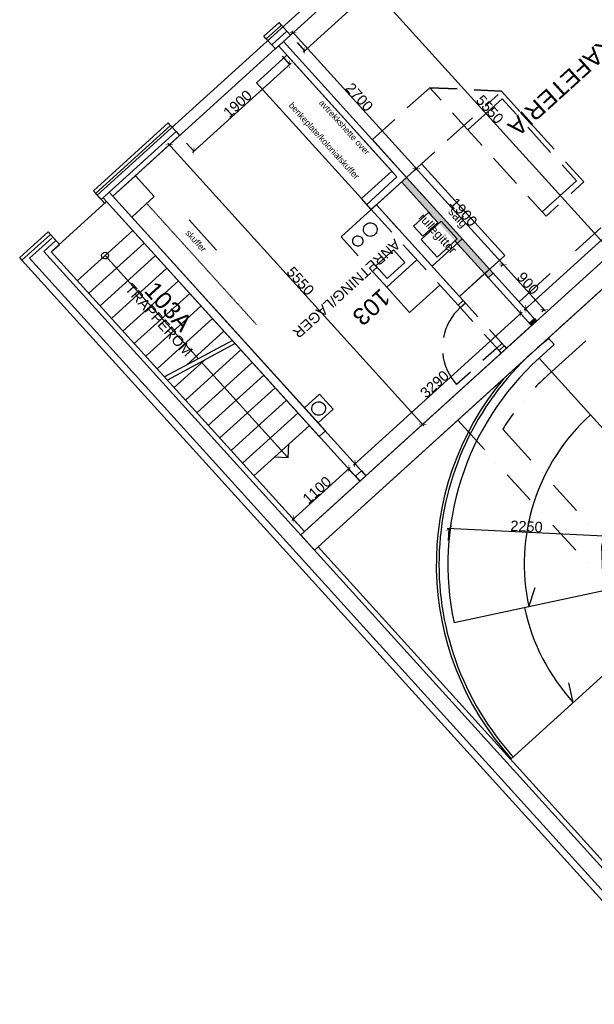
# Model space of a CAD drawing. Header units: millimetres. Extents: x 15275 to 121491, y 18097 to 137945.
# Tile 2 of 57: x 15275 to 23731, y 35691 to 50172. Entities that reach past the tile are written whole.
import ezdxf

# ---------------------------------------------------------------- set-up
doc = ezdxf.new("R2010")
doc.units = ezdxf.units.MM
doc.header["$LTSCALE"] = 0.5
doc.header["$MEASUREMENT"] = 0
doc.linetypes.add('PLINE', pattern=[0])
doc.styles.add('GENERATED_STYLE_1', font='arial.ttf')

msp = doc.modelspace()

# ---------------------------------------------------------------- hatches: boundary and pattern name
at = {"linetype": 'Continuous'}
for points in [[(19353, 49988), (19246, 49992), (19246, 49983), (19352, 49979)], [(19468, 49773), (19463, 49665), (19470, 49666), (19475, 49771)], [(19247, 49464), (19254, 49570), (19245, 49571), (19240, 49463)], [(17530, 48336), (17425, 48342), (17425, 48333), (17531, 48329)], [(17837, 48294), (17833, 48188), (17840, 48189), (17846, 48294)], [(21166, 47987), (21059, 47992), (21058, 47983), (21166, 47978)], [(21058, 47983), (21166, 47978), (21166, 47987), (21059, 47992)], [(20968, 47852), (20894, 47786), (22170, 46377), (22244, 46444)], [(17154, 47459, 0.413823), (17154, 47462, 0.414213), (17151, 47462, 0.413823), (17151, 47459)], [(17163, 47449, 0.413823), (17163, 47452, 0.414213), (17160, 47453, 0.413823), (17160, 47450)], [(17171, 47440, 0.413823), (17171, 47443, 0.414213), (17168, 47443, 0.413823), (17168, 47440)], [(17180, 47431, 0.413823), (17180, 47434, 0.414213), (17177, 47434, 0.413823), (17177, 47431)], [(17188, 47421, 0.413823), (17188, 47424, 0.414213), (17185, 47424, 0.413823), (17185, 47421)], [(17197, 47412, 0.413823), (17197, 47415, 0.414213), (17194, 47415, 0.413823), (17194, 47412)], [(17205, 47402, 0.413823), (17205, 47405, 0.414213), (17202, 47406, 0.413823), (17202, 47403)], [(17214, 47393, 0.413823), (17214, 47396, 0.414213), (17211, 47396, 0.413823), (17211, 47393)], [(17222, 47384, 0.413823), (17222, 47387, 0.414213), (17219, 47387, 0.413823), (17219, 47384)], [(17231, 47374, 0.413823), (17231, 47377, 0.414213), (17228, 47377, 0.413823), (17228, 47374)], [(17239, 47365, 0.413823), (17240, 47368, 0.414213), (17237, 47368, 0.413823), (17236, 47365)], [(17248, 47355, 0.413823), (17248, 47358, 0.414213), (17245, 47358, 0.413823), (17245, 47355)], [(17256, 47346, 0.413823), (17257, 47349, 0.414213), (17254, 47349, 0.413823), (17253, 47346)], [(17265, 47337, 0.413823), (17265, 47340, 0.414213), (17262, 47340, 0.413823), (17262, 47337)], [(17273, 47327, 0.413823), (17274, 47330, 0.414213), (17271, 47330, 0.413823), (17270, 47327)], [(17282, 47318, 0.413823), (17282, 47321, 0.414213), (17279, 47321, 0.413823), (17279, 47318)], [(17291, 47308, 0.413823), (17291, 47311, 0.414213), (17288, 47311, 0.413823), (17288, 47308)], [(17299, 47299, 0.413823), (17299, 47302, 0.414213), (17296, 47302, 0.413823), (17296, 47299)], [(17308, 47289, 0.413823), (17308, 47292, 0.414213), (17305, 47293, 0.413823), (17305, 47290)], [(17316, 47280, 0.413823), (17316, 47283, 0.414213), (17313, 47283, 0.413823), (17313, 47280)], [(17325, 47271, 0.413823), (17325, 47274, 0.414213), (17322, 47274, 0.413823), (17322, 47271)], [(17333, 47261, 0.413823), (17333, 47264, 0.414213), (17330, 47264, 0.413823), (17330, 47261)], [(17342, 47252, 0.413823), (17342, 47255, 0.414213), (17339, 47255, 0.413823), (17339, 47252)], [(17350, 47242, 0.413823), (17350, 47245, 0.414213), (17347, 47246, 0.413823), (17347, 47243)], [(17359, 47233, 0.413823), (17359, 47236, 0.414213), (17356, 47236, 0.413823), (17356, 47233)], [(17367, 47224, 0.413823), (17367, 47227, 0.414213), (17364, 47227, 0.413823), (17364, 47224)], [(17376, 47214, 0.413823), (17376, 47217, 0.414213), (17373, 47217, 0.413823), (17373, 47214)], [(17384, 47205, 0.413823), (17384, 47208, 0.414213), (17381, 47208, 0.413823), (17381, 47205)], [(17393, 47195, 0.413823), (17393, 47198, 0.414213), (17390, 47198, 0.413823), (17390, 47195)], [(17401, 47186, 0.413823), (17402, 47189, 0.414213), (17399, 47189, 0.413823), (17398, 47186)], [(17410, 47177, 0.413823), (17410, 47180, 0.414213), (17407, 47180, 0.413823), (17407, 47177)], [(17418, 47167, 0.413823), (17419, 47170, 0.414213), (17416, 47170, 0.413823), (17415, 47167)], [(17427, 47158, 0.413823), (17427, 47161, 0.414213), (17424, 47161, 0.413823), (17424, 47158)], [(17435, 47148, 0.413823), (17436, 47151, 0.414213), (17433, 47151, 0.413823), (17433, 47148)], [(17444, 47139, 0.413823), (17444, 47142, 0.414213), (17441, 47142, 0.413823), (17441, 47139)], [(17453, 47129, 0.413823), (17453, 47132, 0.414213), (17450, 47133, 0.413823), (17450, 47130)], [(17461, 47120, 0.413823), (17461, 47123, 0.414213), (17458, 47123, 0.413823), (17458, 47120)], [(17470, 47111, 0.413823), (17470, 47114, 0.414213), (17467, 47114, 0.413823), (17467, 47111)], [(17478, 47101, 0.413823), (17478, 47104, 0.414213), (17475, 47104, 0.413823), (17475, 47101)], [(17487, 47092, 0.413823), (17487, 47095, 0.414213), (17484, 47095, 0.413823), (17484, 47092)], [(17495, 47082, 0.413823), (17495, 47085, 0.414213), (17492, 47086, 0.413823), (17492, 47083)], [(17504, 47073, 0.413823), (17504, 47076, 0.414213), (17501, 47076, 0.413823), (17501, 47073)], [(17512, 47064, 0.413823), (17512, 47067, 0.414213), (17509, 47067, 0.413823), (17509, 47064)], [(21507, 47110, 0.413823), (21507, 47113), (21504, 47113, 0.413823), (21504, 47110, 0.414213)], [(21580, 47176, 0.414213), (21580, 47179, 0.413823), (21577, 47180, 0.413823), (21577, 47177, 0.414213)], [(17521, 47054, 0.413823), (17521, 47057, 0.414213), (17518, 47057, 0.413823), (17518, 47054)], [(17529, 47045, 0.413823), (17529, 47048, 0.414213), (17526, 47048, 0.413823), (17526, 47045)], [(17538, 47035, 0.413823), (17538, 47038, 0.414213), (17535, 47039, 0.413823), (17535, 47036)], [(17546, 47026, 0.413823), (17546, 47029, 0.414213), (17544, 47029, 0.413823), (17543, 47026)], [(17555, 47017, 0.413823), (17555, 47020, 0.414213), (17552, 47020, 0.413823), (17552, 47017)], [(17563, 47007, 0.413823), (17564, 47010, 0.414213), (17561, 47010, 0.413823), (17560, 47007)], [(17572, 46998, 0.413823), (17572, 47001, 0.414213), (17569, 47001, 0.413823), (17569, 46998)], [(17580, 46988, 0.413823), (17581, 46991, 0.414213), (17578, 46991, 0.413823), (17577, 46988)], [(17589, 46979, 0.413823), (17589, 46982, 0.414213), (17586, 46982, 0.413823), (17586, 46979)], [(17598, 46969, 0.413823), (17598, 46972, 0.414213), (17595, 46973, 0.413823), (17595, 46970)], [(17606, 46960, 0.413823), (17606, 46963, 0.414213), (17603, 46963, 0.413823), (17603, 46960)], [(17615, 46951, 0.413823), (17615, 46954, 0.414213), (17612, 46954, 0.413823), (17612, 46951)], [(17623, 46941, 0.413823), (17623, 46944, 0.414213), (17620, 46944, 0.413823), (17620, 46941)], [(17632, 46932, 0.413823), (17632, 46935, 0.414213), (17629, 46935, 0.413823), (17629, 46932)], [(17640, 46922, 0.413823), (17640, 46925, 0.414213), (17637, 46926, 0.413823), (17637, 46923)], [(17649, 46913, 0.413823), (17649, 46916, 0.414213), (17646, 46916, 0.413823), (17646, 46913)], [(17657, 46904, 0.413823), (17657, 46907, 0.414213), (17654, 46907, 0.413823), (17654, 46904)], [(17666, 46894, 0.413823), (17666, 46897, 0.414213), (17663, 46897, 0.413823), (17663, 46894)], [(17674, 46885, 0.413823), (17674, 46888, 0.414213), (17671, 46888, 0.413823), (17671, 46885)], [(17683, 46875, 0.413823), (17683, 46878, 0.414213), (17680, 46879, 0.413823), (17680, 46876)], [(17691, 46866, 0.413823), (17691, 46869, 0.414213), (17688, 46869, 0.413823), (17688, 46866)], [(17700, 46857, 0.413823), (17700, 46860, 0.414213), (17697, 46860, 0.413823), (17697, 46857)], [(17708, 46847, 0.413823), (17709, 46850, 0.414213), (17706, 46850, 0.413823), (17705, 46847)], [(17717, 46838, 0.413823), (17717, 46841, 0.414213), (17714, 46841, 0.413823), (17714, 46838)], [(17725, 46828, 0.413823), (17726, 46831, 0.414213), (17723, 46831, 0.413823), (17722, 46828)], [(17734, 46819, 0.413823), (17734, 46822, 0.414213), (17731, 46822, 0.413823), (17731, 46819)], [(17742, 46809, 0.413823), (17743, 46812, 0.414213), (17740, 46813, 0.413823), (17739, 46810)], [(17751, 46800, 0.413823), (17751, 46803, 0.414213), (17748, 46803, 0.413823), (17748, 46800)], [(17760, 46791, 0.413823), (17760, 46794, 0.414213), (17757, 46794, 0.413823), (17757, 46791)], [(17768, 46781, 0.413823), (17768, 46784, 0.414213), (17765, 46784, 0.413823), (17765, 46781)], [(17777, 46772, 0.413823), (17777, 46775, 0.414213), (17774, 46775, 0.413823), (17774, 46772)], [(17785, 46762, 0.413823), (17785, 46765, 0.414213), (17782, 46766, 0.413823), (17782, 46763)], [(17794, 46753, 0.413823), (17794, 46756, 0.414213), (17791, 46756, 0.413823), (17791, 46753)], [(17802, 46744, 0.413823), (17802, 46747, 0.414213), (17799, 46747, 0.413823), (17799, 46744)], [(17811, 46734, 0.413823), (17811, 46737, 0.414213), (17808, 46737, 0.413823), (17808, 46734)], [(17819, 46725, 0.413823), (17819, 46728, 0.414213), (17816, 46728, 0.413823), (17816, 46725)], [(17828, 46715, 0.413823), (17828, 46718, 0.414213), (17825, 46719, 0.413823), (17825, 46716)], [(17836, 46706, 0.413823), (17836, 46709, 0.414213), (17833, 46709, 0.413823), (17833, 46706)], [(17845, 46697, 0.413823), (17845, 46700, 0.414213), (17842, 46700, 0.413823), (17842, 46697)], [(17853, 46687, 0.413823), (17853, 46690, 0.414213), (17851, 46690, 0.413823), (17850, 46687)], [(17862, 46678, 0.413823), (17862, 46681, 0.414213), (17859, 46681, 0.413823), (17859, 46678)], [(17870, 46668, 0.413823), (17871, 46671, 0.414213), (17868, 46671, 0.413823), (17867, 46668)], [(17879, 46659, 0.413823), (17879, 46662, 0.414213), (17876, 46662, 0.413823), (17876, 46659)], [(17887, 46650, 0.413823), (17888, 46652, 0.414213), (17885, 46653, 0.413823), (17884, 46650)], [(17896, 46640, 0.413823), (17896, 46643, 0.414213), (17893, 46643, 0.413823), (17893, 46640)], [(17905, 46631, 0.413823), (17905, 46634, 0.414213), (17902, 46634, 0.413823), (17902, 46631)], [(17913, 46621, 0.413823), (17913, 46624, 0.414213), (17910, 46624, 0.413823), (17910, 46621)], [(17922, 46612, 0.413823), (17922, 46615, 0.414213), (17919, 46615, 0.413823), (17919, 46612)], [(17930, 46602, 0.413823), (17930, 46605, 0.414213), (17927, 46606, 0.413823), (17927, 46603)], [(17939, 46593, 0.413823), (17939, 46596, 0.414213), (17936, 46596, 0.413823), (17936, 46593)], [(17947, 46584, 0.413823), (17947, 46587, 0.414213), (17944, 46587, 0.413823), (17944, 46584)], [(17956, 46574, 0.413823), (17956, 46577, 0.414213), (17953, 46577, 0.413823), (17953, 46574)], [(17964, 46565, 0.413823), (17964, 46568, 0.414213), (17961, 46568, 0.413823), (17961, 46565)], [(17973, 46555, 0.413823), (17973, 46558, 0.414213), (17970, 46559, 0.413823), (17970, 46556)], [(17981, 46546, 0.413823), (17981, 46549, 0.414213), (17978, 46549, 0.413823), (17978, 46546)], [(17990, 46537, 0.413823), (17990, 46540, 0.414213), (17987, 46540, 0.413823), (17987, 46537)], [(17998, 46527, 0.413823), (17998, 46530, 0.414213), (17995, 46530, 0.413823), (17995, 46527)], [(18007, 46518, 0.413823), (18007, 46521, 0.414213), (18004, 46521, 0.413823), (18004, 46518)], [(18015, 46508, 0.413823), (18016, 46511, 0.414213), (18013, 46511, 0.413823), (18012, 46508)], [(18024, 46499, 0.413823), (18024, 46502, 0.414213), (18021, 46502, 0.413823), (18021, 46499)], [(18032, 46490, 0.413823), (18033, 46493, 0.414213), (18030, 46493, 0.413823), (18029, 46490)], [(22441, 46580), (22335, 46583), (22334, 46574), (22441, 46571)], [(22334, 46574), (22441, 46571), (22441, 46580), (22335, 46583)], [(23269, 46605, 0.016573), (23271, 46606, 0.06361), (23271, 46607, 0.322326), (23271, 46609, 0.04927), (23269, 46609, 0.051705), (23268, 46609, 0.095023), (23267, 46608), (23266, 46605, 0.413823)], [(18041, 46480, 0.413823), (18041, 46483, 0.414213), (18038, 46483, 0.413823), (18038, 46480)], [(18049, 46471, 0.413823), (18050, 46474, 0.414213), (18047, 46474, 0.413823), (18046, 46471)], [(18058, 46461, 0.413823), (18058, 46464, 0.414213), (18055, 46464, 0.413823), (18055, 46461)], [(18067, 46452, 0.413823), (18067, 46455, 0.414213), (18064, 46455, 0.413823), (18064, 46452)], [(18075, 46442, 0.413823), (18075, 46445, 0.414213), (18072, 46446, 0.413823), (18072, 46443)], [(18084, 46433, 0.413823), (18084, 46436, 0.414213), (18081, 46436, 0.413823), (18081, 46433)], [(18092, 46424, 0.413823), (18092, 46427, 0.414213), (18089, 46427, 0.413823), (18089, 46424)], [(18101, 46414, 0.413823), (18101, 46417, 0.414213), (18098, 46417, 0.413823), (18098, 46414)], [(18109, 46405, 0.413823), (18109, 46408, 0.414213), (18106, 46408, 0.413823), (18106, 46405)], [(18118, 46395, 0.413823), (18118, 46398, 0.414213), (18115, 46399, 0.413823), (18115, 46396)], [(18126, 46386, 0.413823), (18126, 46389, 0.414213), (18123, 46389, 0.413823), (18123, 46386)], [(18135, 46377, 0.413823), (18135, 46380, 0.414213), (18132, 46380, 0.413823), (18132, 46377)], [(18143, 46367, 0.413823), (18143, 46370, 0.414213), (18140, 46370, 0.413823), (18140, 46367)], [(18152, 46358, 0.413823), (18152, 46361, 0.414213), (18149, 46361, 0.413823), (18149, 46358)], [(18160, 46348, 0.413823), (18160, 46351, 0.414213), (18158, 46351, 0.413823), (18157, 46349)], [(18169, 46339, 0.413823), (18169, 46342, 0.414213), (18166, 46342, 0.413823), (18166, 46339)], [(18177, 46330, 0.413823), (18178, 46333, 0.414213), (18175, 46333, 0.413823), (18174, 46330)], [(18186, 46320, 0.413823), (18186, 46323, 0.414213), (18183, 46323, 0.413823), (18183, 46320)], [(18194, 46311, 0.413823), (18195, 46314, 0.414213), (18192, 46314, 0.413823), (18191, 46311)], [(18203, 46301, 0.413823), (18203, 46304, 0.414213), (18200, 46304, 0.413823), (18200, 46301)], [(18212, 46292, 0.413823), (18212, 46295, 0.414213), (18209, 46295, 0.413823), (18209, 46292)], [(18220, 46282, 0.413823), (18220, 46285, 0.414213), (18217, 46286, 0.413823), (18217, 46283)], [(18229, 46273, 0.413823), (18229, 46276, 0.414213), (18226, 46276, 0.413823), (18226, 46273)], [(18237, 46264, 0.413823), (18237, 46267, 0.414213), (18234, 46267, 0.413823), (18234, 46264)], [(18246, 46254, 0.413823), (18246, 46257, 0.414213), (18243, 46257, 0.413823), (18243, 46254)], [(18254, 46245, 0.413823), (18254, 46248, 0.414213), (18251, 46248, 0.413823), (18251, 46245)], [(18263, 46235, 0.413823), (18263, 46238, 0.414213), (18260, 46239, 0.413823), (18260, 46236)], [(18271, 46226, 0.413823), (18271, 46229, 0.414213), (18268, 46229, 0.413823), (18268, 46226)], [(18280, 46217, 0.413823), (18280, 46220, 0.414213), (18277, 46220, 0.413823), (18277, 46217)], [(18288, 46207, 0.413823), (18288, 46210, 0.414213), (18285, 46210, 0.413823), (18285, 46207)], [(18297, 46198, 0.413823), (18297, 46201, 0.414213), (18294, 46201, 0.413823), (18294, 46198)], [(18305, 46188, 0.413823), (18305, 46191, 0.414213), (18302, 46192, 0.413823), (18302, 46189)], [(18314, 46179, 0.413823), (18314, 46182, 0.414213), (18311, 46182, 0.413823), (18311, 46179)], [(18322, 46170, 0.413823), (18323, 46173, 0.414213), (18320, 46173, 0.413823), (18319, 46170)], [(18331, 46160, 0.413823), (18331, 46163, 0.414213), (18328, 46163, 0.413823), (18328, 46160)], [(18339, 46151, 0.413823), (18340, 46154, 0.414213), (18337, 46154, 0.413823), (18336, 46151)], [(18348, 46141, 0.413823), (18348, 46144, 0.414213), (18345, 46144, 0.413823), (18345, 46141)], [(18356, 46132, 0.413823), (18357, 46135, 0.414213), (18354, 46135, 0.413823), (18353, 46132)], [(18365, 46122, 0.413823), (18365, 46125, 0.414213), (18362, 46126, 0.413823), (18362, 46123)], [(18374, 46113, 0.413823), (18374, 46116, 0.414213), (18371, 46116, 0.413823), (18371, 46113)], [(18382, 46104, 0.413823), (18382, 46107, 0.414213), (18379, 46107, 0.413823), (18379, 46104)], [(18391, 46094, 0.413823), (18391, 46097, 0.414213), (18388, 46097, 0.413823), (18388, 46094)], [(18399, 46085, 0.413823), (18399, 46088, 0.414213), (18396, 46088, 0.413823), (18396, 46085)], [(18408, 46075, 0.413823), (18408, 46078, 0.414213), (18405, 46079, 0.413823), (18405, 46076)], [(18416, 46066, 0.413823), (18416, 46069, 0.414213), (18413, 46069, 0.413823), (18413, 46066)], [(18425, 46057, 0.413823), (18425, 46060, 0.414213), (18422, 46060, 0.413823), (18422, 46057)], [(18433, 46047, 0.413823), (18433, 46050, 0.414213), (18430, 46050, 0.413823), (18430, 46047)], [(18442, 46038, 0.413823), (18442, 46041, 0.414213), (18439, 46041, 0.413823), (18439, 46038)], [(18450, 46028, 0.413823), (18450, 46031, 0.414213), (18447, 46032, 0.413823), (18447, 46029)], [(18459, 46019, 0.413823), (18459, 46022, 0.414213), (18456, 46022, 0.413823), (18456, 46019)], [(18467, 46010, 0.413823), (18467, 46013, 0.414213), (18464, 46013, 0.413823), (18464, 46010)], [(18476, 46000, 0.413823), (18476, 46003, 0.414213), (18473, 46003, 0.413823), (18473, 46000)], [(18484, 45991, 0.413823), (18485, 45994, 0.414213), (18482, 45994, 0.413823), (18481, 45991)], [(18493, 45981, 0.413823), (18493, 45984, 0.414213), (18490, 45984, 0.413823), (18490, 45981)], [(18501, 45972, 0.413823), (18502, 45975, 0.414213), (18499, 45975, 0.413823), (18498, 45972)], [(18510, 45962, 0.413823), (18510, 45965, 0.414213), (18507, 45966, 0.413823), (18507, 45963)], [(18519, 45953, 0.413823), (18519, 45956, 0.414213), (18516, 45956, 0.413823), (18516, 45953)], [(18527, 45944, 0.413823), (18527, 45947, 0.414213), (18524, 45947, 0.413823), (18524, 45944)], [(18536, 45934, 0.413823), (18536, 45937, 0.414213), (18533, 45937, 0.413823), (18533, 45934)], [(18544, 45925, 0.413823), (18544, 45928, 0.414213), (18541, 45928, 0.413823), (18541, 45925)], [(18553, 45915, 0.413823), (18553, 45918, 0.414213), (18550, 45919, 0.413823), (18550, 45916)], [(18561, 45906, 0.413823), (18561, 45909, 0.414213), (18558, 45909, 0.413823), (18558, 45906)], [(22648, 45802), (22654, 45907), (22645, 45907), (22640, 45803)], [(22718, 45974), (22713, 45869), (22722, 45869), (22727, 45974)], [(22938, 45908), (23045, 45904), (23046, 45911), (22939, 45917)], [(18570, 45897, 0.413823), (18570, 45900, 0.414213), (18567, 45900, 0.413823), (18567, 45897)], [(18578, 45887, 0.413823), (18578, 45890, 0.414213), (18575, 45890, 0.413823), (18575, 45887)], [(18587, 45878, 0.413823), (18587, 45881, 0.414213), (18584, 45881, 0.413823), (18584, 45878)], [(18595, 45868, 0.413823), (18595, 45871, 0.414213), (18592, 45872, 0.413823), (18592, 45869)], [(18604, 45859, 0.413823), (18604, 45862, 0.414213), (18601, 45862, 0.413823), (18601, 45859)], [(18612, 45850, 0.413823), (18612, 45853, 0.414213), (18609, 45853, 0.413823), (18609, 45850)], [(18621, 45840, 0.413823), (18621, 45843, 0.414213), (18618, 45843, 0.413823), (18618, 45840)], [(18629, 45831, 0.413823), (18630, 45834, 0.414213), (18627, 45834, 0.413823), (18626, 45831)], [(18638, 45821, 0.413823), (18638, 45824, 0.414213), (18635, 45824, 0.413823), (18635, 45821)], [(18646, 45812, 0.413823), (18647, 45815, 0.414213), (18644, 45815, 0.413823), (18643, 45812)], [(18655, 45803, 0.413823), (18655, 45806, 0.414213), (18652, 45806, 0.413823), (18652, 45803)], [(18663, 45793, 0.413823), (18664, 45796, 0.414213), (18661, 45796, 0.413823), (18660, 45793)], [(18672, 45784, 0.413823), (18672, 45787, 0.414213), (18669, 45787, 0.413823), (18669, 45784)], [(18681, 45774, 0.413823), (18681, 45777, 0.414213), (18678, 45777, 0.413823), (18678, 45774)], [(18689, 45765, 0.413823), (18689, 45768, 0.414213), (18686, 45768, 0.413823), (18686, 45765)], [(22848, 45777), (22774, 45711), (22808, 45673), (22882, 45740)], [(18698, 45755, 0.413823), (18698, 45758, 0.414213), (18695, 45759, 0.413823), (18695, 45756)], [(18706, 45746, 0.413823), (18706, 45749, 0.414213), (18703, 45749, 0.413823), (18703, 45746)], [(18715, 45737, 0.413823), (18715, 45740, 0.414213), (18712, 45740, 0.413823), (18712, 45737)], [(18723, 45727, 0.413823), (18723, 45730, 0.414213), (18720, 45730, 0.413823), (18720, 45727)], [(18732, 45718, 0.413823), (18732, 45721, 0.414213), (18729, 45721, 0.413823), (18729, 45718)], [(18740, 45708, 0.413823), (18740, 45711, 0.414213), (18737, 45712, 0.413823), (18737, 45709)], [(18749, 45699, 0.413823), (18749, 45702, 0.414213), (18746, 45702, 0.413823), (18746, 45699)], [(22694, 44573, 0.413823), (22694, 44576, 0.414213), (22691, 44576, 0.413823), (22691, 44573)], [(21151, 44220), (21258, 44216), (21257, 44224), (21152, 44229)], [(20117, 43514), (20124, 43620), (20115, 43621), (20111, 43514)], [(20207, 43699), (20200, 43593), (20209, 43592), (20216, 43698)], [(22284, 43664, 0.414213), (22284, 43667, 0.414213), (22281, 43667, 0.414213), (22281, 43664, 0.414213)], [(22966, 43507, 0.322326), (22966, 43510, 0.06361), (22965, 43511, 0.016573), (22964, 43512, 0.413823), (22961, 43512, 0.413823), (22961, 43509, 0.016573), (22962, 43508, 0.06361), (22963, 43507, 0.322326)], [(19299, 42882), (19296, 42775), (19303, 42777), (19308, 42881)], [(22956, 42922, 0.413823), (22956, 42925, 0.016573), (22955, 42926, 0.06361), (22954, 42927, 0.322326), (22952, 42927, 0.322326), (22951, 42924, 0.06361), (22952, 42923, 0.016573), (22953, 42922, 0.413823)], [(21633, 42731), (21554, 42660), (21560, 42653), (21638, 42724)], [(23636, 42767, 0.413823), (23637, 42770, 0.414213), (23634, 42770, 0.414213), (23633, 42767, 0.413823)], [(23627, 42181, 0.414213), (23627, 42184, 0.414213), (23624, 42185, 0.414213), (23624, 42182, 0.414213)]]:
    msp.add_hatch(color=256, dxfattribs=at).paths.add_polyline_path(points)

# ---------------------------------------------------------------- linework, layer by layer
at = {"linetype": 'PLINE'}
for points in [[(16410, 47587), (22519, 53123), (25938, 50500), (26660, 51154)], [(20899, 51012), (19446, 49696)], [(24011, 46723), (20245, 50879)], [(26033, 50512), (26968, 49036), (19668, 42421), (24146, 37479), (27740, 40735), (25976, 42445), (24301, 40927), (24019, 41340), (23868, 41774), (23843, 42423), (23927, 42768), (24078, 43093), (24276, 43369), (24652, 43727), (27740, 40735), (30232, 42994), (31274, 41844), (37840, 47793), (37518, 48148), (37593, 49664), (38854, 50806)], [(18870, 49931), (19091, 50131)], [(19126, 50094), (19091, 50131)], [(18904, 49893), (19126, 50094)], [(18985, 49804), (19207, 50004)], [(19126, 50094), (19207, 50004)], [(19207, 50004), (19259, 49946)], [(19267, 49953), (19300, 49983)], [(21133, 47960), (19280, 50005)], [(18904, 49893), (18870, 49931)], [(18904, 49893), (18985, 49804)], [(19038, 49746), (19259, 49946)], [(19156, 49852), (20968, 47852)], [(19360, 49835), (19468, 49716)], [(18985, 49804), (19038, 49746)], [(20750, 47944), (19082, 49786)], [(19269, 49535), (17816, 48219)], [(18760, 49245), (19206, 49649)], [(19139, 49634), (19247, 49515)], [(26518, 49359), (22698, 45899)], [(21308, 49172), (20979, 48874)], [(21476, 48987), (21308, 49172)], [(21476, 48987), (21308, 49172)], [(21712, 49153), (21308, 49172)], [(21308, 49172), (21712, 49153)], [(22367, 49120), (21963, 49140)], [(21963, 49140), (22367, 49120)], [(22367, 49120), (22635, 48824)], [(21870, 48553), (22373, 49009)], [(22315, 49073), (22124, 48900)], [(22373, 49009), (22584, 48777)], [(20794, 48706), (20465, 48408)], [(21937, 48731), (21567, 48395)], [(21812, 48617), (21644, 48802)], [(21812, 48617), (21644, 48802)], [(16359, 47655), (17462, 48655)], [(16393, 47618), (17496, 48617)], [(16474, 47528), (17577, 48527)], [(17496, 48617), (17462, 48655)], [(17496, 48617), (17577, 48527)], [(17577, 48527), (17629, 48469)], [(22080, 48321), (21812, 48617)], [(22751, 48592), (23088, 48220)], [(22803, 48639), (23140, 48267)], [(16644, 47577), (17629, 48469)], [(20465, 48408), (20968, 47852), (20449, 47382)], [(17455, 48312), (17477, 48332)], [(21224, 44197), (17457, 48354)], [(17730, 48358), (17838, 48239)], [(21382, 48228), (21190, 48054)], [(22585, 47764), (22248, 48136)], [(23308, 48082), (23576, 47785)], [(20750, 47944), (20305, 47540)], [(20524, 47450), (21190, 48054)], [(21079, 47953), (21112, 47983)], [(21079, 47953), (21112, 47983)], [(22408, 46553), (21092, 48005)], [(21190, 48054), (22413, 46705)], [(23256, 48035), (23468, 47801)], [(20968, 47852), (21411, 47363)], [(20968, 47852), (21243, 47548)], [(23468, 47801), (22964, 47345)], [(16359, 47655), (16527, 47470)], [(20894, 47786), (21337, 47296)], [(23576, 47785), (23391, 47618)], [(16393, 47618), (16474, 47528)], [(16592, 47635), (16502, 47554)], [(16502, 47554), (19683, 44044)], [(16592, 47635), (19773, 44125)], [(20449, 47382), (20305, 47540)], [(23021, 47282), (22752, 47579)], [(16527, 47470), (16555, 47496)], [(17144, 47470), (17150, 47464)], [(17154, 47459), (17158, 47454)], [(17163, 47449), (17167, 47445)], [(17171, 47440), (17175, 47435)], [(17180, 47431), (17184, 47426)], [(17188, 47421), (17192, 47417)], [(17197, 47412), (17201, 47407)], [(17205, 47402), (17210, 47398)], [(17214, 47393), (17218, 47388)], [(17222, 47384), (17227, 47379)], [(17231, 47374), (17235, 47369)], [(17239, 47365), (17244, 47360)], [(17248, 47355), (17252, 47351)], [(20005, 46980), (20449, 47382)], [(20751, 47048), (20449, 47382)], [(20524, 47450), (21746, 46101)], [(20524, 47450), (20827, 47116)], [(21411, 47363), (21747, 46993)], [(23206, 47450), (23021, 47282)], [(17256, 47346), (17261, 47341)], [(17265, 47337), (17269, 47332)], [(17273, 47327), (17278, 47322)], [(17282, 47318), (17286, 47313)], [(17291, 47308), (17295, 47304)], [(17299, 47299), (17303, 47294)], [(17308, 47289), (17312, 47285)], [(17316, 47280), (17320, 47275)], [(17325, 47271), (17329, 47266)], [(17333, 47261), (17337, 47257)], [(17342, 47252), (17346, 47247)], [(17350, 47242), (17354, 47238)], [(17359, 47233), (17363, 47228)], [(17367, 47224), (17372, 47219)], [(17376, 47214), (17380, 47209)], [(18173, 46782), (17769, 47228)], [(21072, 47136), (21293, 47336)], [(21293, 47336), (21427, 47189)], [(16123, 46333), (16939, 47072)], [(17384, 47205), (17389, 47200)], [(17393, 47195), (17397, 47191)], [(17401, 47186), (17406, 47181)], [(17410, 47177), (17414, 47172)], [(17418, 47167), (17423, 47162)], [(17427, 47158), (17431, 47153)], [(17435, 47148), (17440, 47144)], [(17444, 47139), (17448, 47134)], [(17453, 47129), (17457, 47125)], [(17461, 47120), (17465, 47115)], [(17470, 47111), (17474, 47106)], [(17478, 47101), (17482, 47097)], [(17487, 47092), (17491, 47087)], [(17495, 47082), (17499, 47078)], [(17504, 47073), (17508, 47068)], [(21205, 46988), (21072, 47136)], [(21478, 47207), (21182, 46938)], [(21427, 47189), (21205, 46988)], [(21713, 46948), (21478, 47207)], [(23825, 47111), (23455, 46775)], [(15275, 46673), (15692, 47051)], [(15309, 46636), (15727, 47014)], [(25292, 35770), (15420, 46665), (15746, 46960)], [(15632, 46765), (15808, 46924)], [(15692, 47051), (15860, 46866)], [(15727, 47014), (15808, 46924)], [(17512, 47064), (17517, 47059)], [(17521, 47054), (17525, 47049)], [(17529, 47045), (17534, 47040)], [(17538, 47035), (17542, 47031)], [(17546, 47026), (17551, 47021)], [(17555, 47017), (17559, 47012)], [(17563, 47007), (17568, 47002)], [(17572, 46998), (17576, 46993)], [(17580, 46988), (17585, 46984)], [(17589, 46979), (17593, 46974)], [(17598, 46969), (17602, 46965)], [(17606, 46960), (17610, 46955)], [(17615, 46951), (17619, 46946)], [(17623, 46941), (17627, 46937)], [(17632, 46932), (17636, 46927)], [(17640, 46922), (17644, 46918)], [(19411, 42594), (24245, 46975), (24447, 46752)], [(20258, 46701), (20005, 46980)], [(20994, 46931), (21330, 46561)], [(21182, 46938), (21416, 46680)], [(21788, 46947), (21344, 46545)], [(21416, 46680), (21713, 46948)], [(21673, 46926), (22116, 46437)], [(21747, 46993), (22190, 46504)], [(15739, 46757), (15860, 46866)], [(16291, 46148), (17106, 46887)], [(17649, 46913), (17653, 46908)], [(17657, 46904), (17661, 46899)], [(17666, 46894), (17670, 46889)], [(17674, 46885), (17679, 46880)], [(17683, 46875), (17687, 46871)], [(17691, 46866), (17696, 46861)], [(17700, 46857), (17704, 46852)], [(17708, 46847), (17713, 46842)], [(17717, 46838), (17721, 46833)], [(17725, 46828), (17730, 46824)], [(17734, 46819), (17738, 46814)], [(17742, 46809), (17747, 46805)], [(17751, 46800), (17755, 46795)], [(17760, 46791), (17764, 46786)], [(17768, 46781), (17772, 46777)], [(20514, 46550), (20774, 46786)], [(20774, 46786), (20942, 46601)], [(21254, 46493), (20919, 46863)], [(21916, 46806), (22190, 46504)], [(15309, 46636), (15275, 46673)], [(25227, 35691), (15309, 46636)], [(25469, 35909), (15632, 46765)], [(19466, 42644), (15739, 46757)], [(16459, 45963), (17274, 46702)], [(17905, 45186), (16531, 46703)], [(17777, 46772), (17781, 46767)], [(17785, 46762), (17789, 46758)], [(17794, 46753), (17798, 46748)], [(17802, 46744), (17806, 46739)], [(17811, 46734), (17815, 46730)], [(17819, 46725), (17823, 46720)], [(17828, 46715), (17832, 46711)], [(17836, 46706), (17841, 46701)], [(17845, 46697), (17849, 46692)], [(17853, 46687), (17858, 46682)], [(17862, 46678), (17866, 46673)], [(17870, 46668), (17875, 46664)], [(17879, 46659), (17883, 46654)], [(17887, 46650), (17892, 46645)], [(17896, 46640), (17900, 46635)], [(19613, 42372), (24447, 46752)], [(21121, 46640), (20677, 46238)], [(21121, 46640), (20677, 46238)], [(22413, 46705), (21746, 46101)], [(16626, 45778), (17442, 46517)], [(17905, 46631), (17909, 46626)], [(17913, 46621), (17917, 46617)], [(17922, 46612), (17926, 46607)], [(17930, 46602), (17934, 46598)], [(17939, 46593), (17943, 46588)], [(17947, 46584), (17951, 46579)], [(17956, 46574), (17960, 46570)], [(17964, 46565), (17968, 46560)], [(17973, 46555), (17977, 46551)], [(17981, 46546), (17986, 46541)], [(17990, 46537), (17994, 46532)], [(17998, 46527), (18003, 46522)], [(18007, 46518), (18011, 46513)], [(18015, 46508), (18020, 46504)], [(18024, 46499), (18028, 46494)], [(18032, 46490), (18037, 46485)], [(20677, 46238), (20425, 46516)], [(20682, 46365), (20514, 46550)], [(20942, 46601), (20682, 46365)], [(22190, 46504), (21746, 46101)], [(22190, 46504), (22244, 46444)], [(22355, 46545), (22388, 46575)], [(22355, 46545), (22388, 46575)], [(23012, 45886), (22368, 46597)], [(18041, 46480), (18045, 46475)], [(18049, 46471), (18054, 46466)], [(18058, 46461), (18062, 46457)], [(18067, 46452), (18071, 46447)], [(18075, 46442), (18079, 46438)], [(18084, 46433), (18088, 46428)], [(18092, 46424), (18096, 46419)], [(18101, 46414), (18105, 46410)], [(18109, 46405), (18113, 46400)], [(18118, 46395), (18122, 46391)], [(18126, 46386), (18130, 46381)], [(18135, 46377), (18139, 46372)], [(18143, 46367), (18148, 46362)], [(18152, 46358), (18156, 46353)], [(18160, 46348), (18165, 46344)], [(21497, 46376), (21800, 46042)], [(22116, 46437), (22170, 46377)], [(22170, 46377), (22244, 46444)], [(23083, 46439), (22625, 46024)], [(16794, 45593), (17610, 46332)], [(18169, 46339), (18173, 46334)], [(18177, 46330), (18182, 46325)], [(18186, 46320), (18190, 46315)], [(18194, 46311), (18199, 46306)], [(18203, 46301), (18207, 46297)], [(18212, 46292), (18216, 46287)], [(18220, 46282), (18224, 46278)], [(18229, 46273), (18233, 46268)], [(18237, 46264), (18241, 46259)], [(18246, 46254), (18250, 46250)], [(18254, 46245), (18258, 46240)], [(18263, 46235), (18267, 46231)], [(18271, 46226), (18275, 46221)], [(18280, 46217), (18284, 46212)], [(18288, 46207), (18293, 46202)], [(18297, 46198), (18301, 46193)], [(20677, 46238), (21012, 45868)], [(21012, 45868), (21456, 46270)], [(21725, 45974), (21422, 46308)], [(16962, 45408), (17777, 46147)], [(18305, 46188), (18310, 46184)], [(18314, 46179), (18318, 46174)], [(18322, 46170), (18327, 46165)], [(18331, 46160), (18335, 46155)], [(18339, 46151), (18344, 46146)], [(18348, 46141), (18352, 46137)], [(18356, 46132), (18361, 46127)], [(18365, 46122), (18369, 46118)], [(18374, 46113), (18378, 46108)], [(18382, 46104), (18386, 46099)], [(18391, 46094), (18395, 46090)], [(18399, 46085), (18403, 46080)], [(18408, 46075), (18412, 46071)], [(18416, 46066), (18420, 46061)], [(18425, 46057), (18429, 46052)], [(17129, 45223), (17945, 45962)], [(18433, 46047), (18437, 46042)], [(18442, 46038), (18446, 46033)], [(18450, 46028), (18455, 46024)], [(18459, 46019), (18463, 46014)], [(18467, 46010), (18472, 46005)], [(18476, 46000), (18480, 45995)], [(18484, 45991), (18489, 45986)], [(18493, 45981), (18497, 45977)], [(18501, 45972), (18506, 45967)], [(18510, 45962), (18514, 45958)], [(18519, 45953), (18523, 45948)], [(18527, 45944), (18531, 45939)], [(18536, 45934), (18540, 45930)], [(18544, 45925), (18548, 45920)], [(18553, 45915), (18557, 45911)], [(21800, 46042), (21725, 45974)], [(21944, 45732), (21725, 45974)], [(21834, 46004), (21759, 45936)], [(22019, 45800), (21800, 46042)], [(22781, 45851), (22720, 45919)], [(22959, 45878), (22992, 45908)], [(17297, 45038), (18113, 45777)], [(18561, 45906), (18565, 45901)], [(18570, 45897), (18574, 45892)], [(18578, 45887), (18582, 45883)], [(18587, 45878), (18591, 45873)], [(18595, 45868), (18600, 45864)], [(18604, 45859), (18608, 45854)], [(18612, 45850), (18617, 45845)], [(18621, 45840), (18625, 45835)], [(18629, 45831), (18634, 45826)], [(18638, 45821), (18642, 45817)], [(18646, 45812), (18651, 45807)], [(18655, 45803), (18659, 45798)], [(18663, 45793), (18668, 45788)], [(18672, 45784), (18676, 45779)], [(18681, 45774), (18685, 45770)], [(18689, 45765), (18693, 45760)], [(20185, 43622), (22668, 45872)], [(22708, 45784), (22646, 45852)], [(22774, 45711), (22848, 45777)], [(22848, 45777), (22882, 45740)], [(18698, 45755), (18702, 45751)], [(18706, 45746), (18710, 45741)], [(18715, 45737), (18719, 45732)], [(18723, 45727), (18727, 45723)], [(18732, 45718), (18736, 45713)], [(18740, 45708), (18744, 45704)], [(18749, 45699), (18756, 45691)], [(22774, 45711), (22808, 45673)], [(17728, 45091), (18280, 45592)], [(22329, 45307), (22111, 45547)], [(22404, 45375), (22187, 45615)], [(23054, 45490), (23141, 45394)], [(18405, 45454), (17407, 44917)], [(18447, 45408), (17448, 44871)], [(22296, 45343), (22092, 45158)], [(22371, 45411), (22296, 45343)], [(22363, 45269), (22329, 45307), (22404, 45375), (22438, 45337)], [(23141, 45394), (22918, 45192)], [(23058, 44953), (23607, 45451)], [(17715, 44577), (18531, 45316)], [(24429, 43525), (22918, 45192)], [(17547, 44762), (17990, 45162)], [(17883, 44391), (18698, 45131)], [(19216, 43740), (17947, 45141)], [(18050, 44206), (18866, 44945)], [(21907, 44990), (21703, 44806)], [(18218, 44021), (19034, 44760)], [(18386, 43836), (19201, 44575)], [(18555, 43650), (19371, 44389)], [(18723, 43464), (19538, 44204)], [(21182, 44199), (21204, 44219)], [(21723, 44283), (22115, 43850)], [(19773, 44125), (19683, 44044)], [(22795, 43696), (22384, 44149)], [(19224, 43730), (19236, 43929)], [(19224, 43730), (19025, 43739)], [(20270, 43576), (20209, 43643)], [(20139, 43585), (19279, 42806)], [(20181, 43495), (20117, 43565)], [(20304, 43538), (20215, 43457)], [(20215, 43457), (20282, 43383)], [(20371, 43464), (20282, 43383)], [(20304, 43538), (20371, 43464)], [(22450, 43480), (22786, 43110)], [(23467, 42954), (23130, 43325)], [(19365, 42756), (19301, 42826)], [(23122, 42738), (23458, 42368)], [(19411, 42594), (19613, 42372)], [(23873, 42578), (21566, 42691)], [(21587, 42513), (21596, 42689)], [(25976, 42445), (22500, 39295)], [(24146, 37479), (19668, 42421)], [(23868, 41774), (21667, 41299)], [(22767, 41536), (22859, 41822)], [(23420, 40128), (23358, 40421)]]:
    msp.add_lwpolyline(points, dxfattribs=at)
for points in [[(19156, 49852), (22555, 52932), (25887, 50379), (26658, 49161), (22882, 45740), (22190, 46504), (21746, 46101), (20524, 47450), (20968, 47852)], [(16644, 47577), (20371, 43464), (22808, 45673), (22116, 46437), (21746, 46101), (20524, 47450), (20449, 47382), (20382, 47456), (20827, 47859), (19082, 49786)], [(20305, 47540), (20750, 47944), (19206, 49649), (18760, 49245)], [(16644, 47577), (16977, 47878), (17255, 47571), (16923, 47269)], [(15739, 46757), (16555, 47496), (20282, 43383), (19466, 42644)], [(19685, 44665), (19464, 44465), (19666, 44242), (19887, 44443)]]:
    msp.add_lwpolyline(points, close=True, dxfattribs=at)
for points in [[(20502, 47011, -0.414214), (20362, 47018, -0.414214), (20367, 47160, -0.414214), (20509, 47151, -0.414214)], [(20300, 46862, -0.414214), (20195, 46867, -0.414214), (20199, 46973, -0.414214), (20305, 46967, -0.414214)], [(16564, 46667, -0.414214), (16493, 46669, -0.414214), (16497, 46740, -0.414214), (16569, 46737, -0.414214)], [(19742, 44379, -0.414214), (19601, 44386, -0.414214), (19608, 44527, -0.414214), (19750, 44521, -0.414214)]]:
    msp.add_lwpolyline(points, format="xyb", close=True, dxfattribs=at)
for points in [[(21758, 45937, 0.161029), (21511, 45500)], [(23058, 45479, 0.100484), (21971, 44205, 0.096673), (21475, 42665, 0.096635), (21593, 41052, 0.100404), (22347, 39556, 0.013208), (22441, 39440, 0.008019), (22538, 39329)], [(21500, 45264, 0.160373), (21703, 44806)], [(22918, 45192, 0.268035), (21667, 41299)], [(22400, 44897, 0.374721), (22508, 39302)], [(23058, 44953, 0.017021), (22858, 44761)], [(22539, 44378, 0.017996), (22384, 44149)], [(23673, 44360, 0.268213), (22767, 41536)], [(22704, 41523, 0.13228), (23420, 40128)]]:
    msp.add_lwpolyline(points, format="xyb", dxfattribs=at)

# ---------------------------------------------------------------- texts
at = {"linetype": 'Continuous', "attachment_point": 7, "style": 'GENERATED_STYLE_1'}
for s, insert, char_height, rotation in [('\\A1;{\\pql;\\fArial|b0|i0|c0|p0;\\W1.000000;"KAFETERIA}', (23984, 50028), 253.12, 222.1807), ('\\A1;{\\pql;\\fArial|b0|i0|c0|p0;\\W1.000000;2700}', (20056, 49157), 152.8, 312.1807), ('\\A1;{\\pql;\\fArial|b0|i0|c0|p0;\\W1.000000;1900}', (18358, 48718), 152.8, 42.1807), ('\\A1;{\\pql;\\fArial|b0|i0|c0|p0;\\W1.000000;avtrekkshette over}', (19672, 48943), 91.06, 312.1807), ('\\A1;{\\pql;\\fArial|b0|i0|c0|p0;\\W1.000000;5550}', (21976, 48977), 152.8, 312.1807), ('\\A1;{\\pql;\\fArial|b0|i0|c0|p0;\\W1.000000;benkeplate/kolonialskuffer}', (19207, 48888), 91.06, 312.1807), ('\\A1;{\\pql;\\fArial|b0|i0|c0|p0;\\W1.000000;1900}', (21590, 47465), 152.8, 312.1807), ('\\A1;{\\pql;\\fArial|b0|i0|c0|p0;\\W1.000000;salg}', (21542, 47316), 126.56, 312.1807), ('\\A1;{\\pql;\\fArial|b0|i0|c0|p0;\\W1.000000;rullegitter}', (21109, 47229), 126.56, 312.1807), ('\\A1;{\\pql;\\fArial|b0|i0|c0|p0;\\W1.000000;skuffer}', (17707, 47029), 91.06, 312.1807), ('\\A1;{\\pql;\\fArial|b0|i0|c0|p0;\\W1.000000;ANRETNING/LAGER}', (20789, 46960), 152.8, 222.1807), ('\\A1;{\\pql;\\fArial|b0|i0|c0|p0;\\W1.000000;5550}', (19189, 46452), 152.8, 312.1807), ('\\A1;{\\pql;\\fArial|b0|i0|c0|p0;\\W1.000000;900}', (22577, 46375), 152.8, 312.1807), ('\\A1;{\\pql;\\fArial|b0|i0|c0|p0;\\W1.000000;TRAPPEROM}', (16813, 46205), 152.8, 312.1807), ('\\A1;{\\pql;\\fArial|b0|i0|c0|p0;\\W1.000000;103A}', (17092, 46175), 253.12, 312.1807), ('\\A1;{\\pql;\\fArial|b0|i0|c0|p0;\\W1.000000;103}', (20584, 46237), 253.12, 222.1807), ('\\A1;{\\pql;\\fArial|b0|i0|c0|p0;\\W1.000000;3290}', (21256, 44594), 152.8, 42.1807), ('\\A1;{\\pql;\\fArial|b0|i0|c0|p0;\\W1.000000;1100}', (19525, 43037), 152.78, 42.0813), ('\\A1;{\\pql;\\fArial|b0|i0|c0|p0;\\W1.000000;2250}', (22492, 42653), 152.79, 357.0797)]:
    msp.add_mtext(s, dxfattribs=dict(at, insert=insert, char_height=char_height, rotation=rotation))

doc.saveas('drawing.dxf')
